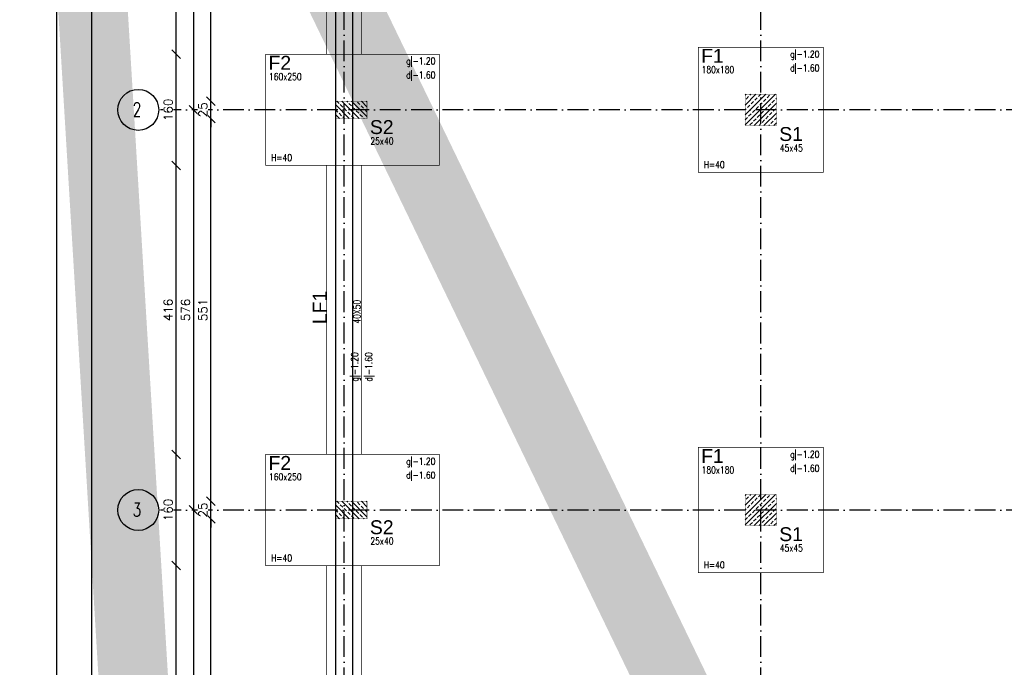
# Model space of a CAD drawing. Header units: millimetres. Extents: x -175722 to -110961, y 52375 to 104640.
# Tile 29 of 146: x -157363 to -155945, y 75264 to 76195. Entities that reach past the tile are written whole.
import ezdxf

# ---------------------------------------------------------------- set-up
doc = ezdxf.new("R2010")
doc.units = ezdxf.units.MM
doc.linetypes.add('ACAD_ISO10W100', pattern=[18, 12, -3, 0, -3])
for name, color, linetype in [('1', 7, 'Continuous'), ('_R - RAMKI', 7, 'Continuous'), ('AS_Balustrady', 53, 'Continuous'), ('H', 8, 'Continuous'), ('OSIE', 4, 'ACAD_ISO10W100')]:
    doc.layers.add(name, color=color, linetype=linetype)
for name, color, linetype, lineweight in [('A_KONSTRUKCJA', 170, 'Continuous', 30), ('K_MUR', 160, 'Continuous', 30), ('K_ZELBET', 4, 'Continuous', 40), ('K_ZELBET_KRESKOWANIE', 134, 'Continuous', 5)]:
    doc.layers.add(name, color=color, linetype=linetype, lineweight=lineweight)
doc.styles.add('Arial', font='arial.ttf', dxfattribs={"height": 90})
doc.styles.add('e-cad_1', font='simplex.shx', dxfattribs={"width": 0.8})
doc.styles.add('e-cad_3', font='simplex.shx', dxfattribs={"width": 0.8})
doc.styles.add('ROMANS', font='romans')
doc.styles.add('TAB_Arial_bold', font='arialbd.ttf')
doc.dimstyles.new('AS_DIM_STYLE1', dxfattribs={"dimscale": 5, "dimtxt": 2.5, "dimasz": 1, "dimexe": 1.25, "dimexo": 2, "dimgap": 1, "dimtad": 1, "dimdec": 0, "dimdsep": 46, "dimtxsty": 'ROMANS', "dimblk": 'OBLIQUE', "dimcen": 0, "dimdle": 1, "dimclrd": 8, "dimclre": 8, "dimclrt": 9, "dimadec": 0, "dimazin": 0, "dimtfac": 1, "dimtdec": 0, "dimtmove": 1, "dimatfit": 3, "dimldrblk": 'CLOSEDBLANK', "dimfxl": 0, "dimtolj": 1, "dimtzin": 0, "dimarcsym": 0})

# ---------------------------------------------------------------- blocks, each defined once
blk = doc.blocks.new('_Oblique')
at = {"color": 0, "linetype": 'ByBlock', "lineweight": -2}
blk.add_line((-0.5, -0.5), (0.5, 0.5), dxfattribs=at)
blk = doc.blocks.new('*D259')
at = {"layer": '_R - RAMKI', "color": 8, "lineweight": -2, "transparency": 16777216}
blk.add_line((-157137.7, 75034.6), (-157137.7, 75422.3), dxfattribs=at)
at = {"layer": 'Defpoints', "color": 0, "transparency": 16777216}
for p in [(-157137.7, 75409.8), (-157008.7, 75409.8), (-157012.7, 75047.1)]:
    blk.add_point(p, dxfattribs=at)
at = {"layer": '_R - RAMKI', "color": 8, "lineweight": -2, "transparency": 16777216, "xscale": 12.5, "yscale": 12.5, "zscale": 12.5}
for p, rotation in [((-157137.7, 75409.8), 90), ((-157137.7, 75047.1), 270)]:
    blk.add_blockref('_Oblique', p, dxfattribs=dict(at, rotation=rotation))
at = {"layer": '_R - RAMKI', "color": 9, "transparency": 16777216, "insert": (-157149, 75228.5), "char_height": 12.5, "attachment_point": 5, "rotation": 90, "style": 'ROMANS', "bg_fill": 3, "box_fill_scale": 1.1, "bg_fill_color": 256, "bg_fill_true_color": 13158600, "bg_fill_transparency": 0}
blk.add_mtext('\\A1;363', dxfattribs=at)
blk = doc.blocks.new('_ClosedBlank')
at = {"color": 0, "linetype": 'ByBlock', "lineweight": -2}
for p, q in [((-1, 0.17), (0, 0)), ((-1, 0.17), (-1, -0.17)), ((0, 0), (-1, -0.17))]:
    blk.add_line(p, q, dxfattribs=at)
blk = doc.blocks.new('*D260')
at = {"layer": '_R - RAMKI', "color": 8, "lineweight": -2, "transparency": 16777216}
blk.add_line((-157137.7, 75397.3), (-157137.7, 75582.3), dxfattribs=at)
at = {"layer": 'Defpoints', "color": 0, "transparency": 16777216}
for p in [(-157137.7, 75569.8), (-157008.7, 75569.8), (-157008.7, 75409.8)]:
    blk.add_point(p, dxfattribs=at)
at = {"layer": '_R - RAMKI', "color": 8, "lineweight": -2, "transparency": 16777216, "xscale": 12.5, "yscale": 12.5, "zscale": 12.5}
for p, rotation in [((-157137.7, 75569.8), 90), ((-157137.7, 75409.8), 270)]:
    blk.add_blockref('_Oblique', p, dxfattribs=dict(at, rotation=rotation))
at = {"layer": '_R - RAMKI', "color": 9, "transparency": 16777216, "insert": (-157149, 75489.8), "char_height": 12.5, "attachment_point": 5, "rotation": 90, "style": 'ROMANS', "bg_fill": 3, "box_fill_scale": 1.1, "bg_fill_color": 256, "bg_fill_true_color": 13158600, "bg_fill_transparency": 0}
blk.add_mtext('\\A1;160', dxfattribs=at)
blk = doc.blocks.new('*D261')
at = {"layer": '_R - RAMKI', "color": 8, "lineweight": -2, "transparency": 16777216}
blk.add_line((-157137.7, 75557.3), (-157137.7, 75998), dxfattribs=at)
at = {"layer": 'Defpoints', "color": 0, "transparency": 16777216}
for p in [(-157137.7, 75985.5), (-157008.7, 75985.5), (-157008.7, 75569.8)]:
    blk.add_point(p, dxfattribs=at)
at = {"layer": '_R - RAMKI', "color": 8, "lineweight": -2, "transparency": 16777216, "xscale": 12.5, "yscale": 12.5, "zscale": 12.5}
for p, rotation in [((-157137.7, 75985.5), 90), ((-157137.7, 75569.8), 270)]:
    blk.add_blockref('_Oblique', p, dxfattribs=dict(at, rotation=rotation))
at = {"layer": '_R - RAMKI', "color": 9, "transparency": 16777216, "insert": (-157149, 75777.6), "char_height": 12.5, "attachment_point": 5, "rotation": 90, "style": 'ROMANS', "bg_fill": 3, "box_fill_scale": 1.1, "bg_fill_color": 256, "bg_fill_true_color": 13158600, "bg_fill_transparency": 0}
blk.add_mtext('\\A1;416', dxfattribs=at)
blk = doc.blocks.new('*D262')
at = {"layer": '_R - RAMKI', "color": 8, "lineweight": -2, "transparency": 16777216}
blk.add_line((-157137.7, 75973), (-157137.7, 76158), dxfattribs=at)
at = {"layer": 'Defpoints', "color": 0, "transparency": 16777216}
for p in [(-157137.7, 76145.5), (-157008.7, 76145.5), (-157008.7, 75985.5)]:
    blk.add_point(p, dxfattribs=at)
at = {"layer": '_R - RAMKI', "color": 8, "lineweight": -2, "transparency": 16777216, "xscale": 12.5, "yscale": 12.5, "zscale": 12.5}
for p, rotation in [((-157137.7, 76145.5), 90), ((-157137.7, 75985.5), 270)]:
    blk.add_blockref('_Oblique', p, dxfattribs=dict(at, rotation=rotation))
at = {"layer": '_R - RAMKI', "color": 9, "transparency": 16777216, "insert": (-157149, 76065.5), "char_height": 12.5, "attachment_point": 5, "rotation": 90, "style": 'ROMANS', "bg_fill": 3, "box_fill_scale": 1.1, "bg_fill_color": 256, "bg_fill_true_color": 13158600, "bg_fill_transparency": 0}
blk.add_mtext('\\A1;160', dxfattribs=at)
blk = doc.blocks.new('*D263')
at = {"layer": '_R - RAMKI', "color": 8, "lineweight": -2, "transparency": 16777216}
blk.add_line((-157137.7, 76133), (-157137.7, 76520.6), dxfattribs=at)
at = {"layer": 'Defpoints', "color": 0, "transparency": 16777216}
for p in [(-157137.7, 76508.1), (-157012.7, 76508.1), (-157008.7, 76145.5)]:
    blk.add_point(p, dxfattribs=at)
at = {"layer": '_R - RAMKI', "color": 8, "lineweight": -2, "transparency": 16777216, "xscale": 12.5, "yscale": 12.5, "zscale": 12.5}
for p, rotation in [((-157137.7, 76508.1), 90), ((-157137.7, 76145.5), 270)]:
    blk.add_blockref('_Oblique', p, dxfattribs=dict(at, rotation=rotation))
at = {"layer": '_R - RAMKI', "color": 9, "transparency": 16777216, "insert": (-157149, 76326.8), "char_height": 12.5, "attachment_point": 5, "rotation": 90, "style": 'ROMANS', "bg_fill": 3, "box_fill_scale": 1.1, "bg_fill_color": 256, "bg_fill_true_color": 13158600, "bg_fill_transparency": 0}
blk.add_mtext('\\A1;363', dxfattribs=at)
blk = doc.blocks.new('*D266')
at = {"layer": '_R - RAMKI', "color": 8, "lineweight": -2, "transparency": 16777216}
blk.add_line((-157112.7, 76653.6), (-157112.7, 76053), dxfattribs=at)
at = {"layer": 'Defpoints', "color": 0, "transparency": 16777216}
for p in [(-157012.7, 76641.1), (-157112.7, 76065.5), (-156907.7, 76065.5)]:
    blk.add_point(p, dxfattribs=at)
at = {"layer": '_R - RAMKI', "color": 8, "lineweight": -2, "transparency": 16777216, "xscale": 12.5, "yscale": 12.5, "zscale": 12.5}
for p, rotation in [((-157112.7, 76641.1), 90), ((-157112.7, 76065.5), 270)]:
    blk.add_blockref('_Oblique', p, dxfattribs=dict(at, rotation=rotation))
at = {"layer": '_R - RAMKI', "color": 9, "transparency": 16777216, "insert": (-157124, 76353.3), "char_height": 12.5, "attachment_point": 5, "rotation": 90, "style": 'ROMANS', "bg_fill": 3, "box_fill_scale": 1.1, "bg_fill_color": 256, "bg_fill_true_color": 13158600, "bg_fill_transparency": 0}
blk.add_mtext('\\A1;576', dxfattribs=at)
blk = doc.blocks.new('*D267')
at = {"layer": '_R - RAMKI', "color": 8, "lineweight": -2, "transparency": 16777216}
blk.add_line((-157112.7, 76078), (-157112.7, 75477.3), dxfattribs=at)
at = {"layer": 'Defpoints', "color": 0, "transparency": 16777216}
for p in [(-156907.7, 76065.5), (-157112.7, 75489.8), (-156907.7, 75489.8)]:
    blk.add_point(p, dxfattribs=at)
at = {"layer": '_R - RAMKI', "color": 8, "lineweight": -2, "transparency": 16777216, "xscale": 12.5, "yscale": 12.5, "zscale": 12.5}
for p, rotation in [((-157112.7, 76065.5), 90), ((-157112.7, 75489.8), 270)]:
    blk.add_blockref('_Oblique', p, dxfattribs=dict(at, rotation=rotation))
at = {"layer": '_R - RAMKI', "color": 9, "transparency": 16777216, "insert": (-157124, 75777.6), "char_height": 12.5, "attachment_point": 5, "rotation": 90, "style": 'ROMANS', "bg_fill": 3, "box_fill_scale": 1.1, "bg_fill_color": 256, "bg_fill_true_color": 13158600, "bg_fill_transparency": 0}
blk.add_mtext('\\A1;576', dxfattribs=at)
blk = doc.blocks.new('*D268')
at = {"layer": '_R - RAMKI', "color": 8, "lineweight": -2, "transparency": 16777216}
blk.add_line((-157112.7, 75502.3), (-157112.7, 74901.6), dxfattribs=at)
at = {"layer": 'Defpoints', "color": 0, "transparency": 16777216}
for p in [(-156907.7, 75489.8), (-157112.7, 74914.1), (-156907.7, 74914.1)]:
    blk.add_point(p, dxfattribs=at)
at = {"layer": '_R - RAMKI', "color": 8, "lineweight": -2, "transparency": 16777216, "xscale": 12.5, "yscale": 12.5, "zscale": 12.5}
for p, rotation in [((-157112.7, 75489.8), 90), ((-157112.7, 74914.1), 270)]:
    blk.add_blockref('_Oblique', p, dxfattribs=dict(at, rotation=rotation))
at = {"layer": '_R - RAMKI', "color": 9, "transparency": 16777216, "insert": (-157124, 75202), "char_height": 12.5, "attachment_point": 5, "rotation": 90, "style": 'ROMANS', "bg_fill": 3, "box_fill_scale": 1.1, "bg_fill_color": 256, "bg_fill_true_color": 13158600, "bg_fill_transparency": 0}
blk.add_mtext('\\A1;576', dxfattribs=at)
blk = doc.blocks.new('*D271')
at = {"layer": '_R - RAMKI', "color": 8, "lineweight": -2, "transparency": 16777216}
blk.add_line((-157087.7, 74929.6), (-157087.7, 75489.8), dxfattribs=at)
at = {"layer": 'Defpoints', "color": 0, "transparency": 16777216}
for p in [(-157087.7, 75477.3), (-156907.7, 75477.3), (-156907.7, 74942.1)]:
    blk.add_point(p, dxfattribs=at)
at = {"layer": '_R - RAMKI', "color": 8, "lineweight": -2, "transparency": 16777216, "xscale": 12.5, "yscale": 12.5, "zscale": 12.5}
for p, rotation in [((-157087.7, 75477.3), 90), ((-157087.7, 74942.1), 270)]:
    blk.add_blockref('_Oblique', p, dxfattribs=dict(at, rotation=rotation))
at = {"layer": '_R - RAMKI', "color": 9, "transparency": 16777216, "insert": (-157099, 75209.7), "char_height": 12.5, "attachment_point": 5, "rotation": 90, "style": 'ROMANS', "bg_fill": 3, "box_fill_scale": 1.1, "bg_fill_color": 256, "bg_fill_true_color": 13158600, "bg_fill_transparency": 0}
blk.add_mtext('\\A1;535', dxfattribs=at)
blk = doc.blocks.new('*D272')
at = {"layer": '_R - RAMKI', "color": 8, "lineweight": -2, "transparency": 16777216}
for p, q in [((-157087.7, 75502.3), (-157087.7, 75514.8)), ((-157087.7, 75477.3), (-157087.7, 75502.3)), ((-157087.7, 75477.3), (-157087.7, 75464.8))]:
    blk.add_line(p, q, dxfattribs=at)
at = {"layer": 'Defpoints', "color": 0, "transparency": 16777216}
for p in [(-156907.7, 75502.3), (-156907.7, 75477.3)]:
    blk.add_point(p, dxfattribs=at)
at = {"layer": '_R - RAMKI', "color": 8, "lineweight": -2, "transparency": 16777216, "xscale": 12.5, "yscale": 12.5, "zscale": 12.5}
for p, rotation in [((-157087.7, 75502.3), 270), ((-157087.7, 75477.3), 90)]:
    blk.add_blockref('_Oblique', p, dxfattribs=dict(at, rotation=rotation))
at = {"layer": '_R - RAMKI', "color": 9, "transparency": 16777216, "insert": (-157099, 75489.8), "char_height": 12.5, "attachment_point": 5, "rotation": 90, "style": 'ROMANS', "bg_fill": 3, "box_fill_scale": 1.1, "bg_fill_color": 256, "bg_fill_true_color": 13158600, "bg_fill_transparency": 0}
blk.add_mtext('\\A1;25', dxfattribs=at)
at = {"layer": 'Defpoints', "color": 0, "transparency": 16777216}
blk.add_point((-157087.7, 75502.3), dxfattribs=at)
blk = doc.blocks.new('*D273')
at = {"layer": '_R - RAMKI', "color": 8, "lineweight": -2, "transparency": 16777216}
blk.add_line((-157087.7, 75489.8), (-157087.7, 76065.5), dxfattribs=at)
at = {"layer": 'Defpoints', "color": 0, "transparency": 16777216}
for p in [(-157087.7, 76053), (-156907.7, 76053), (-156907.7, 75502.3)]:
    blk.add_point(p, dxfattribs=at)
at = {"layer": '_R - RAMKI', "color": 8, "lineweight": -2, "transparency": 16777216, "xscale": 12.5, "yscale": 12.5, "zscale": 12.5}
for p, rotation in [((-157087.7, 76053), 90), ((-157087.7, 75502.3), 270)]:
    blk.add_blockref('_Oblique', p, dxfattribs=dict(at, rotation=rotation))
at = {"layer": '_R - RAMKI', "color": 9, "transparency": 16777216, "insert": (-157099, 75777.6), "char_height": 12.5, "attachment_point": 5, "rotation": 90, "style": 'ROMANS', "bg_fill": 3, "box_fill_scale": 1.1, "bg_fill_color": 256, "bg_fill_true_color": 13158600, "bg_fill_transparency": 0}
blk.add_mtext('\\A1;551', dxfattribs=at)
blk = doc.blocks.new('*D274')
at = {"layer": '_R - RAMKI', "color": 8, "lineweight": -2, "transparency": 16777216}
for p, q in [((-157087.7, 76078), (-157087.7, 76090.5)), ((-157087.7, 76053), (-157087.7, 76078)), ((-157087.7, 76053), (-157087.7, 76040.5))]:
    blk.add_line(p, q, dxfattribs=at)
at = {"layer": 'Defpoints', "color": 0, "transparency": 16777216}
for p in [(-156907.7, 76078), (-156907.7, 76053)]:
    blk.add_point(p, dxfattribs=at)
at = {"layer": '_R - RAMKI', "color": 8, "lineweight": -2, "transparency": 16777216, "xscale": 12.5, "yscale": 12.5, "zscale": 12.5}
for p, rotation in [((-157087.7, 76078), 270), ((-157087.7, 76053), 90)]:
    blk.add_blockref('_Oblique', p, dxfattribs=dict(at, rotation=rotation))
at = {"layer": '_R - RAMKI', "color": 9, "transparency": 16777216, "insert": (-157099, 76065.5), "char_height": 12.5, "attachment_point": 5, "rotation": 90, "style": 'ROMANS', "bg_fill": 3, "box_fill_scale": 1.1, "bg_fill_color": 256, "bg_fill_true_color": 13158600, "bg_fill_transparency": 0}
blk.add_mtext('\\A1;25', dxfattribs=at)
at = {"layer": 'Defpoints', "color": 0, "transparency": 16777216}
blk.add_point((-157087.7, 76078), dxfattribs=at)
blk = doc.blocks.new('*D275')
at = {"layer": '_R - RAMKI', "color": 8, "lineweight": -2, "transparency": 16777216}
blk.add_line((-157087.7, 76065.5), (-157087.7, 76625.6), dxfattribs=at)
at = {"layer": 'Defpoints', "color": 0, "transparency": 16777216}
for p in [(-157087.7, 76613.1), (-156907.7, 76613.1), (-156907.7, 76078)]:
    blk.add_point(p, dxfattribs=at)
at = {"layer": '_R - RAMKI', "color": 8, "lineweight": -2, "transparency": 16777216, "xscale": 12.5, "yscale": 12.5, "zscale": 12.5}
for p, rotation in [((-157087.7, 76613.1), 90), ((-157087.7, 76078), 270)]:
    blk.add_blockref('_Oblique', p, dxfattribs=dict(at, rotation=rotation))
at = {"layer": '_R - RAMKI', "color": 9, "transparency": 16777216, "insert": (-157099, 76345.5), "char_height": 12.5, "attachment_point": 5, "rotation": 90, "style": 'ROMANS', "bg_fill": 3, "box_fill_scale": 1.1, "bg_fill_color": 256, "bg_fill_true_color": 13158600, "bg_fill_transparency": 0}
blk.add_mtext('\\A1;535', dxfattribs=at)

msp = doc.modelspace()

# ---------------------------------------------------------------- hatches: boundary and pattern name
at = {"layer": 'K_ZELBET_KRESKOWANIE'}
h = msp.add_hatch(dxfattribs=at)
h.set_pattern_fill('ANSI33', color=256, scale=40, style=0)
h.set_pattern_definition([(45, (-167637.442, 97280.126), (-7.071068, 7.071068), []), (45, (-167630.371, 97280.126), (-7.071068, 7.071068), [5, -2.5])])
h.paths.add_polyline_path([(-156318.23632, 76087.96121), (-156273.23633, 76087.96121), (-156273.23633, 76042.96121), (-156318.23632, 76042.96121)])
h = msp.add_hatch(dxfattribs=at)
h.set_pattern_fill('ANSI33', color=256, scale=40, angle=-90, style=0)
h.set_pattern_definition([(315, (-135675.571, 87409.667), (7.071068, 7.071068), []), (315, (-135675.571, 87402.596), (7.071068, 7.071068), [5, -2.5])])
h.paths.add_polyline_path([(-156862.73633, 76077.96121), (-156862.73633, 76052.96121), (-156907.73633, 76052.96121), (-156907.73633, 76077.96121)])
h = msp.add_hatch(dxfattribs=at)
h.set_pattern_fill('ANSI33', color=256, scale=40, style=0)
h.set_pattern_definition([(45, (-167637.442, 96704.46), (-7.071068, 7.071068), []), (45, (-167630.371, 96704.46), (-7.071068, 7.071068), [5, -2.5])])
h.paths.add_polyline_path([(-156318.23632, 75512.29454), (-156273.23633, 75512.29454), (-156273.23633, 75467.29454), (-156318.23632, 75467.29454)])
h = msp.add_hatch(dxfattribs=at)
h.set_pattern_fill('ANSI33', color=256, scale=40, angle=-90, style=0)
h.set_pattern_definition([(315, (-135675.571, 86834), (7.071068, 7.071068), []), (315, (-135675.571, 86826.929), (7.071068, 7.071068), [5, -2.5])])
h.paths.add_polyline_path([(-156862.73633, 75502.29454), (-156862.73633, 75477.29454), (-156907.73633, 75477.29454), (-156907.73633, 75502.29454)])

# ---------------------------------------------------------------- linework, layer by layer
at = {"layer": '1', "color": 32}
for points in [[(-157309.65197, 74105.05579), (-153109.65197, 74105.05579), (-153109.65197, 77075.05579), (-157309.65197, 77075.05579)], [(-157259.65197, 74155.05579), (-153159.65197, 74155.05579), (-153159.65197, 77025.05579), (-157259.65197, 77025.05579)]]:
    msp.add_lwpolyline(points, close=True, dxfattribs=at)
at = {"layer": 'A_KONSTRUKCJA', "color": 1, "const_width": 1}
for points in [[(-156870.73633, 76145.46121), (-156870.73633, 76508.12788), (-156920.73633, 76508.12788), (-156920.73633, 76145.46121)], [(-156205.73639, 75975.46123), (-156205.73639, 76155.46123), (-156385.73639, 76155.46123), (-156385.73639, 75975.46123)], [(-156758.73633, 75985.46121), (-156758.73633, 76145.46121), (-157008.73633, 76145.46121), (-157008.73633, 75985.46121)], [(-156870.73633, 75985.46121), (-156870.73633, 75569.79454), (-156920.73633, 75569.79454), (-156920.73633, 75985.46121)], [(-156205.73633, 75399.79454), (-156205.73633, 75579.79454), (-156385.73633, 75579.79454), (-156385.73633, 75399.79454)], [(-156758.73633, 75409.79454), (-156758.73633, 75569.79454), (-157008.73633, 75569.79454), (-157008.73633, 75409.79454)], [(-156870.73633, 75409.79454), (-156870.73633, 75047.12783), (-156920.73633, 75047.12783), (-156920.73633, 75409.79454)]]:
    msp.add_lwpolyline(points, close=True, dxfattribs=at)
at = {"layer": 'H', "color": 142, "linetype": 'ByBlock', "ltscale": 0.1}
for centre in [(-157192.19074, 76065.46121), (-157192.19074, 75489.79454)]:
    msp.add_circle(centre, 29.45441, dxfattribs=at)
at = {"layer": 'K_MUR', "ltscale": 100}
msp.add_lwpolyline([(-154480.73633, 75051.62788), (-154456.73633, 75051.62788), (-154456.73633, 74902.12788), (-156907.73633, 74902.12788), (-156907.73633, 76437.56376), (-156883.73633, 76437.56376), (-156883.73633, 74926.12788), (-155107.73633, 74926.12788), (-155107.73633, 75280.12788), (-155083.73633, 75280.12788), (-155083.73633, 74926.12788), (-154480.73633, 74926.12788), (-154480.73633, 75051.62788)], dxfattribs=at)
at = {"layer": 'K_ZELBET', "lineweight": 0, "const_width": 0.5}
for points in [[(-156318.23633, 76042.96121), (-156273.23633, 76042.96121), (-156273.23633, 76087.96121), (-156318.23633, 76087.96121)], [(-156907.73633, 76077.96121), (-156907.73633, 76052.96121), (-156862.73633, 76052.96121), (-156862.73633, 76077.96121)], [(-156907.73633, 75502.29454), (-156907.73633, 75477.29454), (-156862.73633, 75477.29454), (-156862.73633, 75502.29454)], [(-156318.23633, 75467.29454), (-156273.23633, 75467.29454), (-156273.23633, 75512.29454), (-156318.23633, 75512.29454)]]:
    msp.add_lwpolyline(points, close=True, dxfattribs=at)
at = {"layer": 'OSIE', "ltscale": 2.5}
for p, q in [((-156895.73633, 74647.12783), (-156895.73633, 76908.12788)), ((-156295.73633, 74647.12783), (-156295.73633, 76908.12788)), ((-154243.73633, 76065.46121), (-157162.73633, 76065.46121)), ((-154243.73633, 75489.79454), (-157162.73633, 75489.79454))]:
    msp.add_line(p, q, dxfattribs=at)

# ---------------------------------------------------------------- texts
at = {"layer": 'AS_Balustrady', "linetype": 'Continuous', "ltscale": 0.25, "style": 'Arial'}
for s, p in [('F2', (-157004.61296, 76123.18982)), ('F1', (-156381.61301, 76133.18984)), ('S2', (-156858.61296, 76030.68982)), ('S1', (-156269.11296, 76020.68982)), ('F1', (-156381.61296, 75557.52315)), ('F2', (-157004.61296, 75547.52315)), ('S2', (-156858.61296, 75455.02315)), ('S1', (-156269.1129, 75445.02313))]:
    msp.add_text(s, height=20, dxfattribs=at).set_placement(p)
at = {"layer": 'AS_Balustrady', "linetype": 'Continuous', "ltscale": 0.25, "width": 0.8}
for s, style, p in [('g|-1.20', 'e-cad_1', (-156806.39882, 76130.59444)), ('g|-1.20', 'e-cad_1', (-156253.39888, 76140.59447)), ('180x180', 'e-cad_3', (-156380.83302, 76118.18984)), ('d|-1.60', 'e-cad_1', (-156253.39888, 76120.59447)), ('160x250', 'e-cad_3', (-157003.83297, 76108.18982)), ('d|-1.60', 'e-cad_1', (-156806.39882, 76110.59444)), ('25x40', 'e-cad_3', (-156857.83297, 76015.68982)), ('45x45', 'e-cad_3', (-156268.33297, 76005.68982)), ('H=40', 'e-cad_3', (-157000.80628, 75991.56607)), ('H=40', 'e-cad_3', (-156377.80633, 75981.5661)), ('g|-1.20', 'e-cad_1', (-156253.39882, 75564.92778)), ('g|-1.20', 'e-cad_1', (-156806.39882, 75554.92778)), ('d|-1.60', 'e-cad_1', (-156806.39882, 75534.92778)), ('180x180', 'e-cad_3', (-156380.83297, 75542.52315)), ('d|-1.60', 'e-cad_1', (-156253.39882, 75544.92778)), ('160x250', 'e-cad_3', (-157003.83297, 75532.52315)), ('25x40', 'e-cad_3', (-156857.83297, 75440.02315)), ('45x45', 'e-cad_3', (-156268.33291, 75430.02313)), ('H=40', 'e-cad_3', (-157000.80628, 75415.89941)), ('H=40', 'e-cad_3', (-156377.80628, 75405.89941))]:
    msp.add_text(s, height=10, dxfattribs=dict(at, style=style)).set_placement(p)
at = {"layer": 'AS_Balustrady', "linetype": 'Continuous', "ltscale": 0.25, "style": 'Arial'}
msp.add_text('LF1', height=20, rotation=90, dxfattribs=at).set_placement((-156920.73633, 75757.10191))
at = {"layer": 'AS_Balustrady', "linetype": 'Continuous', "ltscale": 0.25, "width": 0.8}
for s, style, p in [('40X50', 'e-cad_3', (-156872.08985, 75757.8819)), ('g|-1.20', 'e-cad_1', (-156875.5018, 75674.54623)), ('d|-1.60', 'e-cad_1', (-156855.5018, 75674.54623))]:
    msp.add_text(s, height=10, rotation=90, dxfattribs=dict(at, style=style)).set_placement(p)
at = {"layer": 'H', "color": 142, "linetype": 'ByBlock', "ltscale": 0.1, "char_height": 20, "width": 32.7021847, "attachment_point": 3, "style": 'TAB_Arial_bold'}
for s, insert in [('{\\Fromans|c238;\\W0.7;2}', (-157187.96755, 76075.93566)), ('{\\Fromans|c238;\\W0.7;3}', (-157187.96755, 75500.26899))]:
    msp.add_mtext(s, dxfattribs=dict(at, insert=insert))

# ---------------------------------------------------------------- next in the draw order: dimensions: what is measured, and where the dimension line sits
at = {"layer": '_R - RAMKI'}
dim = msp.add_linear_dim(base=(-157137.73633, 75409.79454), p1=(-157012.73633, 75047.12783), p2=(-157008.73633, 75409.79454), angle=90, dimstyle='AS_DIM_STYLE1', override={"dimscale": 12.5, "dimtxt": 1, "dimgap": 0.4, "dimse1": 1, "dimse2": 1, "dimtix": 1, "dimfxl": 10, "dimfxlon": 1}, dxfattribs=at)
dim.commit()
dim.dimension.update_dxf_attribs({"geometry": '*D259', "text_midpoint": (-157148.98633, 75228.46119)})

# ---------------------------------------------------------------- next in the draw order: dimensions: what is measured, and where the dimension line sits
dim = msp.add_linear_dim(base=(-157137.73633, 75569.79454), p1=(-157008.73633, 75409.79454), p2=(-157008.73633, 75569.79454), angle=90, dimstyle='AS_DIM_STYLE1', override={"dimscale": 12.5, "dimtxt": 1, "dimgap": 0.4, "dimse1": 1, "dimse2": 1, "dimtix": 1, "dimfxl": 10, "dimfxlon": 1}, dxfattribs=at)
dim.commit()
dim.dimension.update_dxf_attribs({"geometry": '*D260', "text_midpoint": (-157148.98633, 75489.79454)})

# ---------------------------------------------------------------- next in the draw order: dimensions: what is measured, and where the dimension line sits
dim = msp.add_linear_dim(base=(-157137.73633, 75985.46121), p1=(-157008.73633, 75569.79454), p2=(-157008.73633, 75985.46121), angle=90, dimstyle='AS_DIM_STYLE1', override={"dimscale": 12.5, "dimtxt": 1, "dimgap": 0.4, "dimse1": 1, "dimse2": 1, "dimtix": 1, "dimfxl": 10, "dimfxlon": 1}, dxfattribs=at)
dim.commit()
dim.dimension.update_dxf_attribs({"geometry": '*D261', "text_midpoint": (-157148.98633, 75777.62788)})

# ---------------------------------------------------------------- next in the draw order: dimensions: what is measured, and where the dimension line sits
dim = msp.add_linear_dim(base=(-157137.73633, 76145.46121), p1=(-157008.73633, 75985.46121), p2=(-157008.73633, 76145.46121), angle=90, dimstyle='AS_DIM_STYLE1', override={"dimscale": 12.5, "dimtxt": 1, "dimgap": 0.4, "dimse1": 1, "dimse2": 1, "dimtix": 1, "dimfxl": 10, "dimfxlon": 1}, dxfattribs=at)
dim.commit()
dim.dimension.update_dxf_attribs({"geometry": '*D262', "text_midpoint": (-157148.98633, 76065.46121)})

# ---------------------------------------------------------------- next in the draw order: dimensions: what is measured, and where the dimension line sits
dim = msp.add_linear_dim(base=(-157137.73633, 76508.12788), p1=(-157008.73633, 76145.46121), p2=(-157012.73633, 76508.12788), angle=90, dimstyle='AS_DIM_STYLE1', override={"dimscale": 12.5, "dimtxt": 1, "dimgap": 0.4, "dimse1": 1, "dimse2": 1, "dimtix": 1, "dimfxl": 10, "dimfxlon": 1}, dxfattribs=at)
dim.commit()
dim.dimension.update_dxf_attribs({"geometry": '*D263', "text_midpoint": (-157148.98633, 76326.79454)})

# ---------------------------------------------------------------- next in the draw order: dimensions: what is measured, and where the dimension line sits
dim = msp.add_linear_dim(base=(-157112.73633, 76065.46121), p1=(-157012.73633, 76641.12788), p2=(-156907.73633, 76065.46121), angle=90, dimstyle='AS_DIM_STYLE1', override={"dimscale": 12.5, "dimtxt": 1, "dimgap": 0.4, "dimse1": 1, "dimse2": 1, "dimtix": 1, "dimfxl": 10, "dimfxlon": 1}, dxfattribs=at)
dim.commit()
dim.dimension.update_dxf_attribs({"geometry": '*D266', "text_midpoint": (-157123.98633, 76353.29454)})

# ---------------------------------------------------------------- next in the draw order: dimensions: what is measured, and where the dimension line sits
dim = msp.add_linear_dim(base=(-157112.73633, 75489.79454), p1=(-156907.73633, 76065.46121), p2=(-156907.73633, 75489.79454), angle=90, dimstyle='AS_DIM_STYLE1', override={"dimscale": 12.5, "dimtxt": 1, "dimgap": 0.4, "dimse1": 1, "dimse2": 1, "dimtix": 1, "dimfxl": 10, "dimfxlon": 1}, dxfattribs=at)
dim.commit()
dim.dimension.update_dxf_attribs({"geometry": '*D267', "text_midpoint": (-157123.98633, 75777.62788)})

# ---------------------------------------------------------------- next in the draw order: dimensions: what is measured, and where the dimension line sits
dim = msp.add_linear_dim(base=(-157112.73633, 74914.12788), p1=(-156907.73633, 75489.79454), p2=(-156907.73633, 74914.12788), angle=90, dimstyle='AS_DIM_STYLE1', override={"dimscale": 12.5, "dimtxt": 1, "dimgap": 0.4, "dimse1": 1, "dimse2": 1, "dimtix": 1, "dimfxl": 10, "dimfxlon": 1}, dxfattribs=at)
dim.commit()
dim.dimension.update_dxf_attribs({"geometry": '*D268', "text_midpoint": (-157123.98633, 75201.96121)})

# ---------------------------------------------------------------- next in the draw order: dimensions: what is measured, and where the dimension line sits
dim = msp.add_linear_dim(base=(-157087.73633, 75477.29454), p1=(-156907.73633, 74942.12788), p2=(-156907.73633, 75477.29454), angle=90, dimstyle='AS_DIM_STYLE1', override={"dimscale": 12.5, "dimtxt": 1, "dimgap": 0.4, "dimse1": 1, "dimse2": 1, "dimtix": 1, "dimfxl": 10, "dimfxlon": 1}, dxfattribs=at)
dim.commit()
dim.dimension.update_dxf_attribs({"geometry": '*D271', "text_midpoint": (-157098.98633, 75209.71121)})

# ---------------------------------------------------------------- next in the draw order: dimensions: what is measured, and where the dimension line sits
dim = msp.add_linear_dim(base=(-157087.73633, 75502.29454), p1=(-156907.73633, 75477.29454), p2=(-156907.73633, 75502.29454), angle=90, dimstyle='AS_DIM_STYLE1', override={"dimscale": 12.5, "dimtxt": 1, "dimgap": 0.4, "dimse1": 1, "dimse2": 1, "dimtix": 1, "dimfxl": 10, "dimfxlon": 1}, dxfattribs=at)
dim.commit()
dim.dimension.update_dxf_attribs({"geometry": '*D272', "text_midpoint": (-157098.98633, 75489.79454)})

# ---------------------------------------------------------------- next in the draw order: dimensions: what is measured, and where the dimension line sits
dim = msp.add_linear_dim(base=(-157087.73633, 76052.96121), p1=(-156907.73633, 75502.29454), p2=(-156907.73633, 76052.96121), angle=90, dimstyle='AS_DIM_STYLE1', override={"dimscale": 12.5, "dimtxt": 1, "dimgap": 0.4, "dimse1": 1, "dimse2": 1, "dimtix": 1, "dimfxl": 10, "dimfxlon": 1}, dxfattribs=at)
dim.commit()
dim.dimension.update_dxf_attribs({"geometry": '*D273', "text_midpoint": (-157098.98633, 75777.62788)})

# ---------------------------------------------------------------- next in the draw order: dimensions: what is measured, and where the dimension line sits
dim = msp.add_linear_dim(base=(-157087.73633, 76077.96121), p1=(-156907.73633, 76052.96121), p2=(-156907.73633, 76077.96121), angle=90, dimstyle='AS_DIM_STYLE1', override={"dimscale": 12.5, "dimtxt": 1, "dimgap": 0.4, "dimse1": 1, "dimse2": 1, "dimtix": 1, "dimfxl": 10, "dimfxlon": 1}, dxfattribs=at)
dim.commit()
dim.dimension.update_dxf_attribs({"geometry": '*D274', "text_midpoint": (-157098.98633, 76065.46121)})

# ---------------------------------------------------------------- next in the draw order: dimensions: what is measured, and where the dimension line sits
dim = msp.add_linear_dim(base=(-157087.73633, 76613.12788), p1=(-156907.73633, 76077.96121), p2=(-156907.73633, 76613.12788), angle=90, dimstyle='AS_DIM_STYLE1', override={"dimscale": 12.5, "dimtxt": 1, "dimgap": 0.4, "dimse1": 1, "dimse2": 1, "dimtix": 1, "dimfxl": 10, "dimfxlon": 1}, dxfattribs=at)
dim.commit()
dim.dimension.update_dxf_attribs({"geometry": '*D275', "text_midpoint": (-157098.98633, 76345.54454)})

# ---------------------------------------------------------------- next in the draw order: linework, layer by layer
at = {"const_width": 100}
for points in [[(-153159.65197, 77075.05579), (-153159.65197, 67795.39255), (-157259.65197, 68215.05579), (-153208.68539, 76944.37101), (-157309.65197, 77075.05579), (-156771.16506, 68165.05579)], [(-157309.65197, 77075.05579), (-153159.65197, 68487.11271)]]:
    msp.add_lwpolyline(points, dxfattribs=at)

doc.saveas('drawing.dxf')
